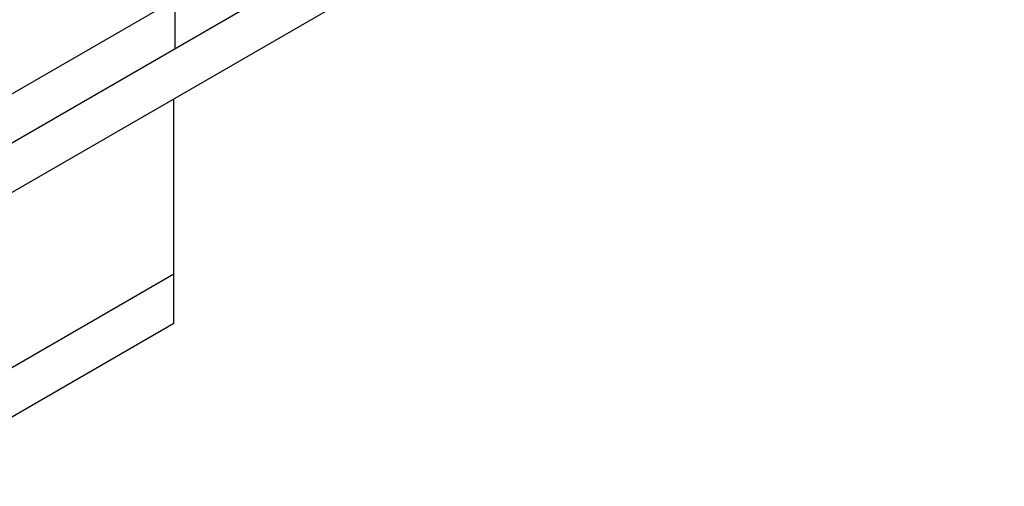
# Model space of a CAD drawing. Header units: millimetres. Extents: x 0 to 5600, y -1552 to 3960.
# Tile 144 of 199: x 4761 to 5120, y 2211 to 2381. Entities that reach past the tile are written whole.
import ezdxf

# ---------------------------------------------------------------- set-up
doc = ezdxf.new("R2010")
doc.units = ezdxf.units.MM
doc.header["$LTSCALE"] = 308
doc.layers.get('0').update_dxf_attribs({"linetype": 'CONTINUOUS'})
doc.styles.get("Standard").update_dxf_attribs({"font": 'txt', "width": 0.9})
doc.dimstyles.get("Standard").update_dxf_attribs({"dimtxt": 20, "dimasz": 33.333333, "dimexe": 1.5, "dimexo": 1.5, "dimtad": 1, "dimzin": 0, "dimdsep": 46, "dimtxsty": 'Standard', "dimblk": '_FILLED', "dimblk1": '_FILLED', "dimblk2": '_FILLED', "dimcen": 0.09, "dimazin": 0, "dimtol": 1, "dimtp": 0.01, "dimtm": 0.01, "dimtfac": 1, "dimtofl": 0, "dimtmove": 0, "dimatfit": 3, "dimldrblk": '_FILLED', "dimfxl": 0, "dimtolj": 1, "dimtzin": 0, "dimarcsym": 0})

# ---------------------------------------------------------------- blocks, each defined once
blk = doc.blocks.new('_FILLED')
at = {"color": 0, "linetype": 'ByBlock'}
blk.add_solid([(0, 0), (-1, 0.2), (-1, -0.2)], dxfattribs=at)

msp = doc.modelspace()

# ---------------------------------------------------------------- linework, layer by layer
at = {"color": 7, "linetype": 'Continuous'}
for p, q in [((5119.58, 2544.85), (4412.48, 2136.6)), ((5119.58, 2526.88), (4412.48, 2118.64)), ((4715.12, 2329.29), (4817.65, 2388.49)), ((4817.65, 2388.49), (4817.65, 2370.53)), ((4817.3, 2270.71), (4817.3, 2352.36)), ((4714.77, 2229.48), (4817.3, 2288.67)), ((4817.3, 2270.71), (4714.77, 2211.51))]:
    msp.add_line(p, q, dxfattribs=at)

# ---------------------------------------------------------------- leaders
at = {"color": 2, "linetype": 'Continuous'}
msp.add_leader([(4529.13, 2304.3), (4856.5, 2004.66)], dimstyle='Standard', override={"dimtad": 0}, dxfattribs=at)

doc.saveas('drawing.dxf')
